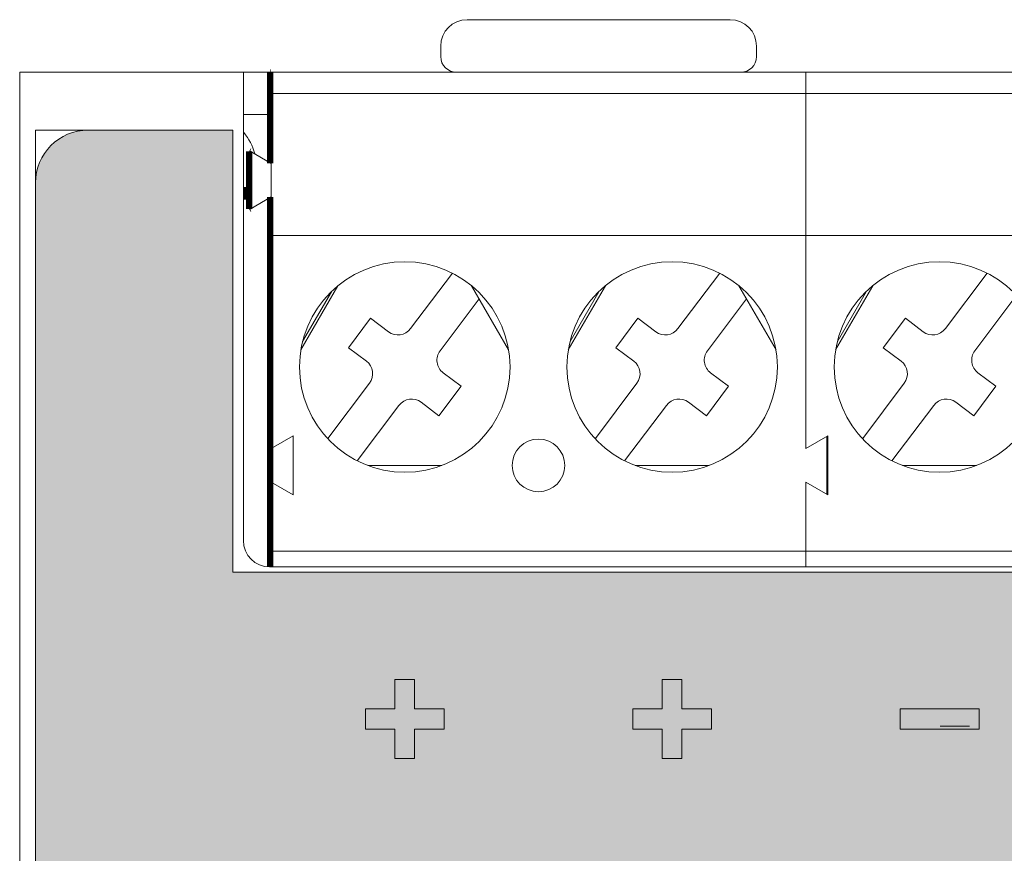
# Model space of a CAD drawing. Header units: millimetres. Extents: x 0 to 275, y -20 to 125.
# Tile 14 of 16: x 235 to 254, y 109 to 125. Entities that reach past the tile are written whole.
import ezdxf

# ---------------------------------------------------------------- set-up
doc = ezdxf.new("R2010")
doc.units = ezdxf.units.MM
doc.header["$MEASUREMENT"] = 0
doc.layers.get('0').update_dxf_attribs({"lineweight": 15})
for name, color, linetype, lineweight in [('Dimension', 2, 'Continuous', 5), ('PANTONE 877C', 252, 'Continuous', 5), ('Pantone Cool gray 10c', 8, 'Continuous', 13)]:
    doc.layers.add(name, color=color, linetype=linetype, lineweight=lineweight)
doc.layers.add('Layer 1', color=7, linetype='Continuous')

msp = doc.modelspace()

# ---------------------------------------------------------------- hatches: boundary and pattern name
at = {"layer": 'PANTONE 877C'}
h = msp.add_hatch(color=256, dxfattribs=at)
h.dxf.hatch_style = 1
edge = h.paths.add_edge_path()
edge.add_arc((236.558, 24.7), 1, 180, 270)
edge.add_line((236.558, 23.7), (273.958, 23.7))
edge.add_spline(control_points=[(273.958, 23.7), (274.51, 23.7), (274.957, 24.148), (274.957, 24.7)], knot_values=[9, 9, 9, 9, 10, 10, 10, 10], degree=3, periodic=0)
edge.add_line((274.957, 24.7), (274.957, 121.901))
edge.add_spline(control_points=[(274.957, 121.901), (274.957, 122.453), (274.51, 122.9), (273.958, 122.9)], knot_values=[11, 11, 11, 11, 12, 12, 12, 12], degree=3, periodic=0)
edge.add_line((273.958, 122.9), (271.208, 122.9))
edge.add_line((271.208, 122.9), (271.208, 114.5))
edge.add_line((271.208, 114.5), (239.308, 114.5))
edge.add_line((239.308, 114.5), (239.308, 122.9))
edge.add_line((239.308, 122.9), (236.558, 122.9))
edge.add_arc((236.558, 121.9), 1, 90, 180)
edge.add_line((235.558, 121.9), (235.558, 24.7))
h.paths.add_polyline_path([(266.107, 81.2, -1), (262.007, 81.2, -1)], flags=16)
h.paths.add_polyline_path([(266.107, 73.3, -1), (262.007, 73.3, -1)], flags=16)
h.paths.add_polyline_path([(266.108, 67.56, -1), (262.007, 67.56, -1)], flags=16)
at = {"layer": 'Pantone Cool gray 10c'}
h = msp.add_hatch(color=18, dxfattribs=at)
h.dxf.hatch_style = 2
h.paths.add_polyline_path([(242.386, 110.962), (242.386, 111.52), (241.825, 111.52), (241.825, 111.905), (242.386, 111.905), (242.386, 112.462), (242.761, 112.462), (242.761, 111.905), (243.325, 111.905), (243.325, 111.52), (242.761, 111.52), (242.761, 110.962)])
h = msp.add_hatch(color=18, dxfattribs=at)
h.dxf.hatch_style = 2
h.paths.add_polyline_path([(247.466, 110.962), (247.466, 111.52), (246.905, 111.52), (246.905, 111.905), (247.466, 111.905), (247.466, 112.462), (247.841, 112.462), (247.841, 111.905), (248.405, 111.905), (248.405, 111.52), (247.841, 111.52), (247.841, 110.962)])
h = msp.add_hatch(color=18, dxfattribs=at)
h.dxf.hatch_style = 2
h.paths.add_polyline_path([(251.985, 111.519), (251.985, 111.904), (253.485, 111.904), (253.485, 111.519)])

# ---------------------------------------------------------------- linework, layer by layer
at = {"color": 7, "linetype": 'Continuous'}
for p, q in [((243.757, 125), (248.757, 125)), ((243.257, 124.3), (243.257, 124.5)), ((249.257, 124.3), (249.257, 124.5)), ((240.034, 114.6), (240.034, 124)), ((270.514, 124), (240.034, 124)), ((250.194, 124), (250.194, 116.849)), ((270.514, 123.6), (240.034, 123.6)), ((239.507, 123.2), (240.034, 123.2)), ((235.558, 122.9), (235.558, 23.7)), ((235.558, 122.9), (239.307, 122.9)), ((239.307, 122.9), (236.558, 122.9)), ((239.307, 114.5), (239.307, 122.9)), ((239.307, 122.9), (239.307, 114.5)), ((239.634, 122.5), (239.634, 121.4)), ((240.034, 122.269), (239.634, 122.5)), ((235.558, 121.9), (235.558, 24.7)), ((239.634, 121.4), (240.034, 121.631)), ((240.034, 120.9), (270.514, 120.9)), ((242.685, 119.13), (243.478, 120.184)), ((247.765, 119.13), (248.558, 120.184)), ((252.845, 119.13), (253.638, 120.184)), ((240.601, 118.727), (241.305, 119.945)), ((243.844, 119.945), (244.548, 118.727)), ((245.681, 118.727), (246.385, 119.945)), ((248.924, 119.945), (249.628, 118.727)), ((250.761, 118.727), (251.465, 119.945)), ((240.634, 118.883), (241.181, 119.831)), ((245.714, 118.883), (246.261, 119.831)), ((250.794, 118.883), (251.341, 119.831)), ((243.987, 119.697), (243.245, 118.709)), ((249.067, 119.697), (248.325, 118.709)), ((254.147, 119.697), (253.405, 118.709)), ((241.505, 118.766), (241.925, 119.326)), ((241.925, 119.326), (242.265, 119.07)), ((246.585, 118.766), (247.005, 119.326)), ((247.005, 119.326), (247.345, 119.07)), ((251.665, 118.766), (252.085, 119.326)), ((252.085, 119.326), (252.425, 119.07)), ((241.845, 118.511), (241.505, 118.766)), ((246.925, 118.511), (246.585, 118.766)), ((252.005, 118.511), (251.665, 118.766)), ((243.304, 118.289), (243.644, 118.034)), ((248.384, 118.289), (248.724, 118.034)), ((253.464, 118.289), (253.804, 118.034)), ((241.115, 117.041), (241.904, 118.091)), ((246.195, 117.041), (246.984, 118.091)), ((251.275, 117.041), (252.064, 118.091)), ((243.644, 118.034), (243.224, 117.474)), ((248.724, 118.034), (248.304, 117.474)), ((253.804, 118.034), (253.384, 117.474)), ((243.224, 117.474), (242.884, 117.73)), ((248.304, 117.474), (247.964, 117.73)), ((253.384, 117.474), (253.044, 117.73)), ((242.464, 117.67), (241.671, 116.616)), ((247.544, 117.67), (246.751, 116.616)), ((252.624, 117.67), (251.831, 116.616)), ((240.034, 116.849), (240.454, 117.092)), ((240.454, 115.968), (240.454, 117.092)), ((250.194, 116.849), (250.614, 117.092)), ((250.594, 115.98), (250.594, 117.08)), ((250.614, 115.968), (250.614, 117.092)), ((241.871, 116.528), (243.278, 116.528)), ((246.951, 116.528), (248.358, 116.528)), ((252.031, 116.528), (253.438, 116.528)), ((240.454, 115.968), (240.034, 116.211)), ((250.194, 116.211), (250.194, 114.6)), ((250.614, 115.968), (250.194, 116.211)), ((270.514, 114.9), (240.034, 114.9)), ((271.207, 114.5), (239.307, 114.5)), ((271.207, 114.5), (239.307, 114.5))]:
    msp.add_line(p, q, dxfattribs=at)
at = {"color": 3, "linetype": 'Continuous'}
for p, q in [((235.257, 124), (235.257, 22.6)), ((235.257, 124), (240.017, 124)), ((239.507, 124), (239.507, 115.1)), ((240.007, 114.6), (270.507, 114.6))]:
    msp.add_line(p, q, dxfattribs=at)
at = {"color": 8, "linetype": 'Continuous', "const_width": 0.119}
for points in [[(240.017, 124), (240.017, 122.269)], [(240.034, 124), (240.017, 124)], [(240.034, 123.6), (240.017, 123.6)], [(239.617, 122.5), (239.617, 121.4)], [(239.63, 122.493), (239.617, 122.5)], [(240.017, 121.631), (240.017, 114.6)], [(239.617, 121.4), (239.63, 121.407)], [(240.017, 120.9), (240.034, 120.9)], [(240.017, 116.849), (240.03, 116.857)], [(240.03, 116.203), (240.017, 116.211)], [(240.034, 114.9), (240.017, 114.9)]]:
    msp.add_lwpolyline(points, dxfattribs=at)
at = {"color": 2, "linetype": 'Continuous', "const_width": 0.238}
msp.add_lwpolyline([(239.507, 121.7), (239.634, 121.7)], dxfattribs=at)
at = {"color": 7, "linetype": 'Continuous'}
for centre, radius in [((242.574, 118.4), 2), ((247.654, 118.4), 2), ((252.734, 118.4), 2), ((245.114, 116.53), 0.5)]:
    msp.add_circle(centre, radius, dxfattribs=at)
for centre, radius, start, end in [((243.757, 124.5), 0.5, 90, 180), ((248.757, 124.5), 0.5, 0, 90), ((243.557, 124.3), 0.3, 180, 270), ((248.957, 124.3), 0.3, 270, 0), ((236.558, 121.9), 1, 90, 180), ((242.445, 119.31), 0.3, 233.0743, 323.0743), ((247.525, 119.31), 0.3, 233.0743, 323.0743), ((252.605, 119.31), 0.3, 233.0743, 323.0743), ((243.485, 118.529), 0.3, 143.0743, 233.0743), ((248.565, 118.529), 0.3, 143.0743, 233.0743), ((253.645, 118.529), 0.3, 143.0743, 233.0743), ((241.664, 118.271), 0.3, 323.0743, 53.0743), ((246.744, 118.271), 0.3, 323.0743, 53.0743), ((251.824, 118.271), 0.3, 323.0743, 53.0743), ((242.704, 117.49), 0.3, 53.0743, 143.0743), ((247.784, 117.49), 0.3, 53.0743, 143.0743), ((252.864, 117.49), 0.3, 53.0743, 143.0743)]:
    msp.add_arc(centre, radius, start, end, dxfattribs=at)
at = {"color": 3, "linetype": 'Continuous'}
for centre, radius, start, end in [((238.757, 122.2), 1, 14.7472, 40.7746), ((240.007, 115.1), 0.5, 180, 270)]:
    msp.add_arc(centre, radius, start, end, dxfattribs=at)
at = {"layer": 'Dimension', "color": 18}
msp.add_line((253.307, 111.572), (252.744, 111.572), dxfattribs=at)
at = {"layer": 'Dimension', "color": 252}
msp.add_arc((236.558, 121.9), 1, 90, 180, dxfattribs=at)
msp.add_arc((236.558, 121.9), 1, 90, 180, dxfattribs=at)
at = {"layer": 'Layer 1', "color": 18, "lineweight": 0}
for p, q in [((242.761, 110.962), (242.386, 110.962)), ((247.841, 110.962), (247.466, 110.962))]:
    msp.add_line(p, q, dxfattribs=at)
at = {"layer": 'PANTONE 877C'}
for p, q in [((239.308, 122.9), (236.558, 122.9)), ((239.308, 122.9), (236.558, 122.9)), ((239.308, 114.5), (239.308, 122.9)), ((239.308, 114.5), (239.308, 122.9)), ((235.558, 121.9), (235.558, 24.7)), ((235.558, 121.9), (235.558, 24.7)), ((239.308, 114.5), (271.208, 114.5)), ((239.308, 114.5), (271.208, 114.5))]:
    msp.add_line(p, q, dxfattribs=at)
at = {"layer": 'Pantone Cool gray 10c', "color": 18, "lineweight": 0}
for p, q in [((242.386, 111.905), (242.386, 112.462)), ((242.386, 112.462), (242.761, 112.462)), ((242.761, 112.462), (242.761, 111.905)), ((247.466, 111.905), (247.466, 112.462)), ((247.466, 112.462), (247.841, 112.462)), ((247.841, 112.462), (247.841, 111.905)), ((241.825, 111.52), (241.825, 111.905)), ((241.825, 111.905), (242.386, 111.905)), ((242.761, 111.905), (243.325, 111.905)), ((243.325, 111.905), (243.325, 111.52)), ((246.905, 111.52), (246.905, 111.905)), ((246.905, 111.905), (247.466, 111.905)), ((247.841, 111.905), (248.405, 111.905)), ((248.405, 111.905), (248.405, 111.52)), ((251.985, 111.519), (251.985, 111.904)), ((251.985, 111.904), (253.485, 111.904)), ((253.485, 111.904), (253.485, 111.519)), ((242.386, 111.52), (241.825, 111.52)), ((242.386, 110.962), (242.386, 111.52)), ((243.325, 111.52), (242.761, 111.52)), ((242.761, 111.52), (242.761, 110.962)), ((247.466, 111.52), (246.905, 111.52)), ((247.466, 110.962), (247.466, 111.52)), ((248.405, 111.52), (247.841, 111.52)), ((247.841, 111.52), (247.841, 110.962)), ((253.485, 111.519), (251.985, 111.519))]:
    msp.add_line(p, q, dxfattribs=at)

doc.saveas('drawing.dxf')
